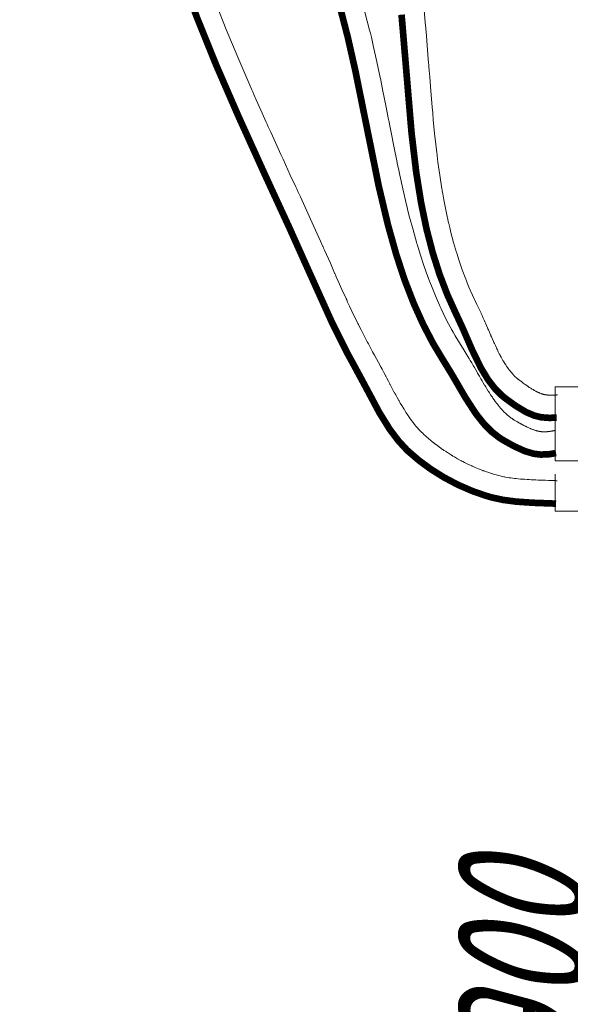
# Model space of a CAD drawing. Header units: millimetres. Extents: x 0 to 594, y 0 to 420.
# Tile 15 of 53: x 100 to 115, y 136 to 163. Entities that reach past the tile are written whole.
import ezdxf

# ---------------------------------------------------------------- set-up
doc = ezdxf.new("R2010")
doc.units = ezdxf.units.MM
for name, pattern in [('K5LT_BASIC', [0]), ('K5LT_DASHED', [6, 4, -2]), ('K5LT_THIN', [0])]:
    doc.linetypes.add(name, pattern=pattern)
doc.styles.add('KDIMTEXTSTYLE', font='GOST_AU.SHX', dxfattribs={"width": 0.96, "oblique": 15, "height": 5})
doc.dimstyles.new('KDIMSTYLE (0.02)', dxfattribs={"dimtxt": 5, "dimasz": 1, "dimexe": 2, "dimexo": 0, "dimgap": 1, "dimtad": 1, "dimlfac": 50, "dimtxsty": 'KDIMTEXTSTYLE', "dimsah": 1, "dimcen": 0, "dimdle": 1, "dimadec": 0, "dimazin": 0, "dimtfac": 0.667, "dimtmove": 0, "dimatfit": 3, "dimfxl": 1, "dimtvp": 1, "dimtfill": 1, "dimtolj": 1, "dimtzin": 0, "dimarcsym": 0})

# ---------------------------------------------------------------- blocks, each defined once
blk = doc.blocks.new('KDIMARROW_03')
at = {"color": 0, "linetype": 'K5LT_BASIC', "lineweight": 40}
blk.add_line((-1.061, -1.061), (1.061, 1.061), dxfattribs=at)
at = {"color": 0, "linetype": 'K5LT_THIN', "lineweight": 18}
for q in [(-1, 0), (2, 0)]:
    blk.add_line((0, 0), q, dxfattribs=at)
blk = doc.blocks.new('U77')
at = {"color": 7, "linetype": 'K5LT_DASHED', "lineweight": 18}
for p, q in [((110.704, 163.305), (110.744, 162.88)), ((110.744, 162.88), (110.746, 162.855)), ((110.746, 162.855), (110.75, 162.806)), ((110.75, 162.806), (110.759, 162.709)), ((110.759, 162.709), (110.775, 162.513)), ((110.775, 162.513), (110.807, 162.124)), ((110.807, 162.124), (110.834, 161.774)), ((110.834, 161.774), (110.837, 161.74)), ((110.837, 161.74), (110.839, 161.717)), ((110.839, 161.717), (110.842, 161.671)), ((110.842, 161.671), (110.85, 161.578)), ((110.85, 161.578), (110.864, 161.392)), ((110.864, 161.392), (110.894, 161.022)), ((110.894, 161.022), (110.93, 160.586)), ((110.93, 160.586), (110.932, 160.562)), ((110.932, 160.562), (110.936, 160.516)), ((110.936, 160.516), (110.945, 160.422)), ((110.945, 160.422), (110.962, 160.237)), ((110.962, 160.237), (110.998, 159.867)), ((110.998, 159.867), (111.046, 159.429)), ((111.046, 159.429), (111.049, 159.407)), ((111.049, 159.407), (111.054, 159.362)), ((111.054, 159.362), (111.065, 159.274)), ((111.065, 159.274), (111.088, 159.096)), ((111.088, 159.096), (111.137, 158.745)), ((111.137, 158.745), (111.195, 158.374)), ((111.195, 158.374), (111.198, 158.354)), ((111.198, 158.354), (111.205, 158.315)), ((111.205, 158.315), (111.218, 158.235)), ((111.218, 158.235), (111.247, 158.077)), ((111.247, 158.077), (111.309, 157.763)), ((111.309, 157.763), (111.377, 157.45)), ((111.377, 157.45), (111.381, 157.433)), ((111.381, 157.433), (111.389, 157.398)), ((111.389, 157.398), (111.406, 157.329)), ((111.406, 157.329), (111.44, 157.192)), ((111.44, 157.192), (111.512, 156.919)), ((111.512, 156.919), (111.591, 156.649)), ((111.591, 156.649), (111.595, 156.634)), ((111.595, 156.634), (111.605, 156.603)), ((111.605, 156.603), (111.624, 156.542)), ((111.624, 156.542), (111.663, 156.421)), ((111.663, 156.421), (111.746, 156.18)), ((111.746, 156.18), (111.841, 155.928)), ((111.841, 155.928), (111.847, 155.913)), ((111.847, 155.913), (111.858, 155.885)), ((111.858, 155.885), (111.881, 155.828)), ((111.881, 155.828), (111.928, 155.716)), ((111.928, 155.716), (112.025, 155.493)), ((112.025, 155.493), (112.143, 155.245)), ((112.143, 155.245), (112.254, 155.012)), ((112.254, 155.012), (112.256, 155.007)), ((112.256, 155.007), (112.26, 154.998)), ((112.26, 154.998), (112.268, 154.98)), ((112.268, 154.98), (112.284, 154.944)), ((112.284, 154.944), (112.316, 154.872)), ((112.316, 154.872), (112.348, 154.801)), ((112.348, 154.801), (112.349, 154.796)), ((112.349, 154.796), (112.353, 154.788)), ((112.353, 154.788), (112.36, 154.772)), ((112.36, 154.772), (112.374, 154.74)), ((112.374, 154.74), (112.402, 154.675)), ((112.402, 154.675), (112.428, 154.613)), ((112.428, 154.613), (112.43, 154.61)), ((112.43, 154.61), (112.433, 154.602)), ((112.433, 154.602), (112.44, 154.586)), ((112.44, 154.586), (112.453, 154.556)), ((112.453, 154.556), (112.479, 154.494)), ((112.479, 154.494), (112.51, 154.423)), ((112.51, 154.423), (112.512, 154.419)), ((112.512, 154.419), (112.515, 154.411)), ((112.515, 154.411), (112.522, 154.396)), ((112.522, 154.396), (112.535, 154.366)), ((112.535, 154.366), (112.561, 154.306)), ((112.561, 154.306), (112.591, 154.241)), ((112.591, 154.241), (112.592, 154.237)), ((112.592, 154.237), (112.595, 154.23)), ((112.595, 154.23), (112.602, 154.215)), ((112.602, 154.215), (112.615, 154.187)), ((112.615, 154.187), (112.641, 154.13)), ((112.641, 154.13), (112.67, 154.068)), ((112.67, 154.068), (112.672, 154.065)), ((112.672, 154.065), (112.675, 154.058)), ((112.675, 154.058), (112.682, 154.045)), ((112.682, 154.045), (112.695, 154.018)), ((112.695, 154.018), (112.721, 153.966)), ((112.721, 153.966), (112.749, 153.91)), ((112.749, 153.91), (112.751, 153.907)), ((112.751, 153.907), (112.754, 153.901)), ((112.754, 153.901), (112.76, 153.889)), ((112.76, 153.889), (112.773, 153.865)), ((112.773, 153.865), (112.798, 153.818)), ((112.798, 153.818), (112.825, 153.769)), ((112.825, 153.769), (112.827, 153.766)), ((112.827, 153.766), (112.83, 153.761)), ((112.83, 153.761), (112.836, 153.75)), ((112.836, 153.75), (112.848, 153.729)), ((112.848, 153.729), (112.873, 153.688)), ((112.873, 153.688), (112.899, 153.646)), ((112.899, 153.646), (112.9, 153.644)), ((112.9, 153.644), (112.903, 153.639)), ((112.903, 153.639), (112.909, 153.63)), ((112.909, 153.63), (112.921, 153.611)), ((112.921, 153.611), (112.945, 153.575)), ((112.945, 153.575), (112.97, 153.538)), ((112.97, 153.538), (112.972, 153.536)), ((112.972, 153.536), (112.975, 153.532)), ((112.975, 153.532), (112.98, 153.524)), ((112.98, 153.524), (112.992, 153.508)), ((112.992, 153.508), (113.015, 153.477)), ((113.015, 153.477), (113.04, 153.445)), ((113.04, 153.445), (113.042, 153.443)), ((113.042, 153.443), (113.044, 153.44)), ((113.044, 153.44), (113.05, 153.433)), ((113.05, 153.433), (113.061, 153.419)), ((113.061, 153.419), (113.084, 153.392)), ((113.084, 153.392), (113.109, 153.364)), ((113.109, 153.364), (113.11, 153.362)), ((113.11, 153.362), (113.113, 153.359)), ((113.113, 153.359), (113.119, 153.353)), ((113.119, 153.353), (113.13, 153.34)), ((113.13, 153.34), (113.153, 153.316)), ((113.153, 153.316), (113.18, 153.29)), ((113.18, 153.29), (113.182, 153.288)), ((113.182, 153.288), (113.184, 153.286)), ((113.184, 153.286), (113.19, 153.281)), ((113.19, 153.281), (113.201, 153.27)), ((113.201, 153.27), (113.222, 153.251)), ((113.222, 153.251), (113.242, 153.234)), ((113.242, 153.234), (113.243, 153.233)), ((113.243, 153.233), (113.245, 153.231)), ((113.245, 153.231), (113.25, 153.227)), ((113.25, 153.227), (113.259, 153.22)), ((113.259, 153.22), (113.278, 153.205)), ((113.278, 153.205), (113.293, 153.193)), ((113.293, 153.193), (113.354, 153.148)), ((113.354, 153.148), (113.372, 153.135)), ((113.372, 153.135), (113.374, 153.133)), ((113.374, 153.133), (113.377, 153.131)), ((113.377, 153.131), (113.383, 153.127)), ((113.383, 153.127), (113.395, 153.118)), ((113.395, 153.118), (113.418, 153.101)), ((113.418, 153.101), (113.44, 153.086)), ((113.44, 153.086), (113.441, 153.085)), ((113.441, 153.085), (113.443, 153.083)), ((113.443, 153.083), (113.449, 153.079)), ((113.449, 153.079), (113.459, 153.072)), ((113.459, 153.072), (113.48, 153.057)), ((113.48, 153.057), (113.5, 153.043)), ((113.5, 153.043), (113.501, 153.042)), ((113.501, 153.042), (113.504, 153.041)), ((113.504, 153.041), (113.509, 153.037)), ((113.509, 153.037), (113.519, 153.03)), ((113.519, 153.03), (113.539, 153.017)), ((113.539, 153.017), (113.561, 153.002)), ((113.561, 153.002), (113.563, 153.001)), ((113.563, 153.001), (113.565, 152.999)), ((113.565, 152.999), (113.57, 152.996)), ((113.57, 152.996), (113.58, 152.99)), ((113.58, 152.99), (113.601, 152.977)), ((113.601, 152.977), (113.623, 152.962)), ((113.623, 152.962), (113.625, 152.962)), ((113.625, 152.962), (113.627, 152.96)), ((113.627, 152.96), (113.632, 152.957)), ((113.632, 152.957), (113.642, 152.951)), ((113.642, 152.951), (113.661, 152.94)), ((113.661, 152.94), (113.682, 152.928)), ((113.682, 152.928), (113.683, 152.927)), ((113.683, 152.927), (113.685, 152.926)), ((113.685, 152.926), (113.69, 152.923)), ((113.69, 152.923), (113.699, 152.918)), ((113.699, 152.918), (113.717, 152.908)), ((113.717, 152.908), (113.736, 152.898)), ((113.736, 152.898), (113.737, 152.897)), ((113.737, 152.897), (113.739, 152.896)), ((113.739, 152.896), (113.743, 152.894)), ((113.743, 152.894), (113.751, 152.89)), ((113.751, 152.89), (113.768, 152.881)), ((113.768, 152.881), (113.785, 152.873)), ((113.785, 152.873), (113.786, 152.872)), ((113.786, 152.872), (113.788, 152.872)), ((113.788, 152.872), (113.792, 152.87)), ((113.792, 152.87), (113.799, 152.866)), ((113.799, 152.866), (113.814, 152.859)), ((113.814, 152.859), (113.829, 152.853)), ((113.829, 152.853), (113.83, 152.853)), ((113.83, 152.853), (113.832, 152.852)), ((113.832, 152.852), (113.835, 152.85)), ((113.835, 152.85), (113.842, 152.848)), ((113.842, 152.848), (113.855, 152.842)), ((113.855, 152.842), (113.869, 152.837)), ((113.869, 152.837), (113.869, 152.837)), ((113.869, 152.837), (113.871, 152.836)), ((113.871, 152.836), (113.874, 152.835)), ((113.874, 152.835), (113.88, 152.833)), ((113.88, 152.833), (113.892, 152.829)), ((113.892, 152.829), (113.902, 152.825)), ((113.902, 152.825), (113.903, 152.825)), ((113.903, 152.825), (113.905, 152.824)), ((113.905, 152.824), (113.907, 152.823)), ((113.907, 152.823), (113.913, 152.822)), ((113.913, 152.822), (113.923, 152.818)), ((113.923, 152.818), (113.936, 152.815)), ((113.936, 152.815), (113.937, 152.815)), ((113.937, 152.815), (113.938, 152.814)), ((113.938, 152.814), (113.94, 152.814)), ((113.94, 152.814), (113.945, 152.813)), ((113.945, 152.813), (113.955, 152.81)), ((113.955, 152.81), (113.963, 152.808)), ((113.963, 152.808), (113.964, 152.808)), ((113.964, 152.808), (113.965, 152.808)), ((113.965, 152.808), (113.967, 152.807)), ((113.967, 152.807), (113.971, 152.807)), ((113.971, 152.807), (113.979, 152.805)), ((113.979, 152.805), (113.987, 152.804)), ((113.987, 152.804), (114.035, 152.797)), ((114.035, 152.797), (114.036, 152.797)), ((114.036, 152.797), (114.038, 152.797)), ((114.038, 152.797), (114.042, 152.796)), ((114.042, 152.796), (114.049, 152.795)), ((114.049, 152.795), (114.064, 152.794)), ((114.064, 152.794), (114.078, 152.793)), ((114.078, 152.793), (114.079, 152.793)), ((114.079, 152.793), (114.08, 152.793)), ((114.08, 152.793), (114.084, 152.792)), ((114.084, 152.792), (114.09, 152.792)), ((114.09, 152.792), (114.104, 152.791)), ((114.104, 152.791), (114.116, 152.79)), ((114.116, 152.79), (114.117, 152.79)), ((114.117, 152.79), (114.119, 152.79)), ((114.119, 152.79), (114.122, 152.79)), ((114.122, 152.79), (114.129, 152.79)), ((114.129, 152.79), (114.142, 152.79)), ((114.142, 152.79), (114.157, 152.789)), ((114.157, 152.789), (114.158, 152.789)), ((114.158, 152.789), (114.16, 152.789)), ((114.16, 152.789), (114.163, 152.789)), ((114.163, 152.789), (114.17, 152.789)), ((114.17, 152.789), (114.184, 152.79)), ((114.184, 152.79), (114.201, 152.79)), ((114.201, 152.79), (114.202, 152.79)), ((114.202, 152.79), (114.203, 152.79)), ((114.203, 152.79), (114.207, 152.79)), ((114.207, 152.79), (114.214, 152.79)), ((114.214, 152.79), (114.229, 152.791)), ((114.229, 152.791), (114.244, 152.792)), ((114.244, 152.792), (114.245, 152.792)), ((114.245, 152.792), (114.247, 152.792)), ((114.247, 152.792), (114.251, 152.792)), ((114.251, 152.792), (114.258, 152.793)), ((114.258, 152.793), (114.272, 152.794)), ((114.272, 152.794), (114.285, 152.795)), ((114.285, 152.795), (114.285, 152.795)), ((114.285, 152.795), (114.287, 152.795)), ((114.287, 152.795), (114.29, 152.795)), ((114.29, 152.795), (114.297, 152.796)), ((114.297, 152.796), (114.309, 152.797)), ((114.309, 152.797), (114.32, 152.799))]:
    blk.add_line(p, q, dxfattribs=at)
blk = doc.blocks.new('U78')
at = {"color": 7, "linetype": 'K5LT_DASHED', "lineweight": 18}
for p, q in [((109.039, 163.433), (109.239, 162.664)), ((109.239, 162.664), (109.246, 162.637)), ((109.246, 162.637), (109.259, 162.582)), ((109.259, 162.582), (109.285, 162.472)), ((109.285, 162.472), (109.337, 162.251)), ((109.337, 162.251), (109.434, 161.81)), ((109.434, 161.81), (109.524, 161.384)), ((109.524, 161.384), (109.529, 161.36)), ((109.529, 161.36), (109.539, 161.311)), ((109.539, 161.311), (109.559, 161.213)), ((109.559, 161.213), (109.599, 161.017)), ((109.599, 161.017), (109.676, 160.627)), ((109.676, 160.627), (109.742, 160.294)), ((109.742, 160.294), (109.752, 160.243)), ((109.752, 160.243), (109.756, 160.219)), ((109.756, 160.219), (109.765, 160.173)), ((109.765, 160.173), (109.784, 160.08)), ((109.784, 160.08), (109.82, 159.894)), ((109.82, 159.894), (109.894, 159.524)), ((109.894, 159.524), (109.983, 159.087)), ((109.983, 159.087), (109.988, 159.064)), ((109.988, 159.064), (109.997, 159.018)), ((109.997, 159.018), (110.017, 158.925)), ((110.017, 158.925), (110.056, 158.739)), ((110.056, 158.739), (110.137, 158.371)), ((110.137, 158.371), (110.239, 157.936)), ((110.239, 157.936), (110.244, 157.914)), ((110.244, 157.914), (110.255, 157.87)), ((110.255, 157.87), (110.276, 157.782)), ((110.276, 157.782), (110.321, 157.607)), ((110.321, 157.607), (110.413, 157.26)), ((110.413, 157.26), (110.516, 156.897)), ((110.516, 156.897), (110.522, 156.878)), ((110.522, 156.878), (110.534, 156.839)), ((110.534, 156.839), (110.557, 156.761)), ((110.557, 156.761), (110.605, 156.606)), ((110.605, 156.606), (110.706, 156.3)), ((110.706, 156.3), (110.814, 155.996)), ((110.814, 155.996), (110.82, 155.979)), ((110.82, 155.979), (110.833, 155.946)), ((110.833, 155.946), (110.858, 155.878)), ((110.858, 155.878), (110.909, 155.745)), ((110.909, 155.745), (111.017, 155.481)), ((111.017, 155.481), (111.13, 155.223)), ((111.13, 155.223), (111.136, 155.208)), ((111.136, 155.208), (111.149, 155.18)), ((111.149, 155.18), (111.175, 155.123)), ((111.175, 155.123), (111.229, 155.01)), ((111.229, 155.01), (111.34, 154.787)), ((111.34, 154.787), (111.451, 154.576)), ((111.451, 154.576), (111.458, 154.564)), ((111.458, 154.564), (111.472, 154.54)), ((111.472, 154.54), (111.499, 154.491)), ((111.499, 154.491), (111.554, 154.394)), ((111.554, 154.394), (111.667, 154.203)), ((111.667, 154.203), (111.787, 154.014)), ((111.787, 154.014), (111.924, 153.793)), ((111.924, 153.793), (111.927, 153.789)), ((111.927, 153.789), (111.932, 153.781)), ((111.932, 153.781), (111.942, 153.764)), ((111.942, 153.764), (111.963, 153.73)), ((111.963, 153.73), (112.003, 153.661)), ((112.003, 153.661), (112.043, 153.593)), ((112.043, 153.593), (112.045, 153.589)), ((112.045, 153.589), (112.049, 153.582)), ((112.049, 153.582), (112.058, 153.566)), ((112.058, 153.566), (112.076, 153.535)), ((112.076, 153.535), (112.111, 153.474)), ((112.111, 153.474), (112.145, 153.416)), ((112.145, 153.416), (112.147, 153.412)), ((112.147, 153.412), (112.151, 153.405)), ((112.151, 153.405), (112.16, 153.39)), ((112.16, 153.39), (112.177, 153.361)), ((112.177, 153.361), (112.21, 153.303)), ((112.21, 153.303), (112.249, 153.235)), ((112.249, 153.235), (112.251, 153.231)), ((112.251, 153.231), (112.256, 153.224)), ((112.256, 153.224), (112.264, 153.209)), ((112.264, 153.209), (112.281, 153.181)), ((112.281, 153.181), (112.314, 153.124)), ((112.314, 153.124), (112.351, 153.062)), ((112.351, 153.062), (112.353, 153.059)), ((112.353, 153.059), (112.357, 153.052)), ((112.357, 153.052), (112.365, 153.039)), ((112.365, 153.039), (112.381, 153.012)), ((112.381, 153.012), (112.414, 152.958)), ((112.414, 152.958), (112.451, 152.9)), ((112.451, 152.9), (112.452, 152.897)), ((112.452, 152.897), (112.456, 152.89)), ((112.456, 152.89), (112.464, 152.878)), ((112.464, 152.878), (112.48, 152.853)), ((112.48, 152.853), (112.512, 152.804)), ((112.512, 152.804), (112.547, 152.751)), ((112.547, 152.751), (112.549, 152.749)), ((112.549, 152.749), (112.553, 152.743)), ((112.553, 152.743), (112.561, 152.732)), ((112.561, 152.732), (112.576, 152.709)), ((112.576, 152.709), (112.607, 152.665)), ((112.607, 152.665), (112.64, 152.62)), ((112.64, 152.62), (112.642, 152.618)), ((112.642, 152.618), (112.645, 152.613)), ((112.645, 152.613), (112.653, 152.603)), ((112.653, 152.603), (112.667, 152.583)), ((112.667, 152.583), (112.696, 152.545)), ((112.696, 152.545), (112.727, 152.507)), ((112.727, 152.507), (112.729, 152.505)), ((112.729, 152.505), (112.732, 152.5)), ((112.732, 152.5), (112.739, 152.492)), ((112.739, 152.492), (112.753, 152.475)), ((112.753, 152.475), (112.781, 152.442)), ((112.781, 152.442), (112.811, 152.409)), ((112.811, 152.409), (112.813, 152.407)), ((112.813, 152.407), (112.816, 152.403)), ((112.816, 152.403), (112.823, 152.396)), ((112.823, 152.396), (112.836, 152.381)), ((112.836, 152.381), (112.863, 152.353)), ((112.863, 152.353), (112.891, 152.324)), ((112.891, 152.324), (112.893, 152.323)), ((112.893, 152.323), (112.896, 152.32)), ((112.896, 152.32), (112.902, 152.313)), ((112.902, 152.313), (112.915, 152.301)), ((112.915, 152.301), (112.941, 152.277)), ((112.941, 152.277), (112.969, 152.252)), ((112.969, 152.252), (112.97, 152.251)), ((112.97, 152.251), (112.973, 152.248)), ((112.973, 152.248), (112.98, 152.243)), ((112.98, 152.243), (112.993, 152.232)), ((112.993, 152.232), (113.018, 152.211)), ((113.018, 152.211), (113.048, 152.188)), ((113.048, 152.188), (113.049, 152.187)), ((113.049, 152.187), (113.052, 152.185)), ((113.052, 152.185), (113.058, 152.18)), ((113.058, 152.18), (113.07, 152.172)), ((113.07, 152.172), (113.093, 152.155)), ((113.093, 152.155), (113.113, 152.142)), ((113.113, 152.142), (113.115, 152.141)), ((113.115, 152.141), (113.117, 152.139)), ((113.117, 152.139), (113.122, 152.136)), ((113.122, 152.136), (113.132, 152.13)), ((113.132, 152.13), (113.151, 152.118)), ((113.151, 152.118), (113.166, 152.109)), ((113.166, 152.109), (113.226, 152.075)), ((113.226, 152.075), (113.252, 152.059)), ((113.252, 152.059), (113.254, 152.059)), ((113.254, 152.059), (113.257, 152.057)), ((113.257, 152.057), (113.264, 152.053)), ((113.264, 152.053), (113.277, 152.046)), ((113.277, 152.046), (113.303, 152.031)), ((113.303, 152.031), (113.326, 152.018)), ((113.326, 152.018), (113.327, 152.018)), ((113.327, 152.018), (113.33, 152.016)), ((113.33, 152.016), (113.336, 152.013)), ((113.336, 152.013), (113.347, 152.007)), ((113.347, 152.007), (113.37, 151.994)), ((113.37, 151.994), (113.392, 151.983)), ((113.392, 151.983), (113.393, 151.982)), ((113.393, 151.982), (113.396, 151.981)), ((113.396, 151.981), (113.401, 151.978)), ((113.401, 151.978), (113.412, 151.972)), ((113.412, 151.972), (113.434, 151.961)), ((113.434, 151.961), (113.458, 151.949)), ((113.458, 151.949), (113.46, 151.948)), ((113.46, 151.948), (113.462, 151.947)), ((113.462, 151.947), (113.468, 151.944)), ((113.468, 151.944), (113.479, 151.939)), ((113.479, 151.939), (113.5, 151.929)), ((113.5, 151.929), (113.525, 151.917)), ((113.525, 151.917), (113.526, 151.916)), ((113.526, 151.916), (113.529, 151.915)), ((113.529, 151.915), (113.534, 151.913)), ((113.534, 151.913), (113.545, 151.908)), ((113.545, 151.908), (113.566, 151.899)), ((113.566, 151.899), (113.588, 151.889)), ((113.588, 151.889), (113.589, 151.889)), ((113.589, 151.889), (113.591, 151.888)), ((113.591, 151.888), (113.596, 151.886)), ((113.596, 151.886), (113.606, 151.882)), ((113.606, 151.882), (113.625, 151.874)), ((113.625, 151.874), (113.645, 151.866)), ((113.645, 151.866), (113.646, 151.866)), ((113.646, 151.866), (113.649, 151.865)), ((113.649, 151.865), (113.653, 151.863)), ((113.653, 151.863), (113.662, 151.86)), ((113.662, 151.86), (113.679, 151.853)), ((113.679, 151.853), (113.697, 151.847)), ((113.697, 151.847), (113.698, 151.847)), ((113.698, 151.847), (113.7, 151.846)), ((113.7, 151.846), (113.704, 151.845)), ((113.704, 151.845), (113.712, 151.842)), ((113.712, 151.842), (113.727, 151.838)), ((113.727, 151.838), (113.743, 151.833)), ((113.743, 151.833), (113.744, 151.833)), ((113.744, 151.833), (113.745, 151.832)), ((113.745, 151.832), (113.749, 151.831)), ((113.749, 151.831), (113.756, 151.829)), ((113.756, 151.829), (113.77, 151.825)), ((113.77, 151.825), (113.784, 151.822)), ((113.784, 151.822), (113.785, 151.821)), ((113.785, 151.821), (113.786, 151.821)), ((113.786, 151.821), (113.79, 151.82)), ((113.79, 151.82), (113.796, 151.819)), ((113.796, 151.819), (113.808, 151.816)), ((113.808, 151.816), (113.82, 151.814)), ((113.82, 151.814), (113.821, 151.813)), ((113.821, 151.813), (113.822, 151.813)), ((113.822, 151.813), (113.825, 151.813)), ((113.825, 151.813), (113.83, 151.812)), ((113.83, 151.812), (113.841, 151.81)), ((113.841, 151.81), (113.851, 151.808)), ((113.851, 151.808), (113.852, 151.808)), ((113.852, 151.808), (113.853, 151.808)), ((113.853, 151.808), (113.856, 151.807)), ((113.856, 151.807), (113.86, 151.807)), ((113.86, 151.807), (113.87, 151.805)), ((113.87, 151.805), (113.879, 151.804)), ((113.879, 151.804), (113.88, 151.804)), ((113.88, 151.804), (113.881, 151.804)), ((113.881, 151.804), (113.883, 151.804)), ((113.883, 151.804), (113.887, 151.803)), ((113.887, 151.803), (113.896, 151.803)), ((113.896, 151.803), (113.905, 151.802)), ((113.905, 151.802), (113.956, 151.8)), ((113.956, 151.8), (113.957, 151.8)), ((113.957, 151.8), (113.959, 151.8)), ((113.959, 151.8), (113.963, 151.8)), ((113.963, 151.8), (113.97, 151.8)), ((113.97, 151.8), (113.986, 151.801)), ((113.986, 151.801), (114, 151.801)), ((114, 151.801), (114.001, 151.801)), ((114.001, 151.801), (114.003, 151.801)), ((114.003, 151.801), (114.006, 151.801)), ((114.006, 151.801), (114.013, 151.802)), ((114.013, 151.802), (114.027, 151.802)), ((114.027, 151.802), (114.04, 151.803)), ((114.04, 151.803), (114.041, 151.803)), ((114.041, 151.803), (114.043, 151.803)), ((114.043, 151.803), (114.046, 151.803)), ((114.046, 151.803), (114.053, 151.804)), ((114.053, 151.804), (114.067, 151.805)), ((114.067, 151.805), (114.082, 151.807)), ((114.082, 151.807), (114.083, 151.807)), ((114.083, 151.807), (114.085, 151.807)), ((114.085, 151.807), (114.088, 151.807)), ((114.088, 151.807), (114.096, 151.808)), ((114.096, 151.808), (114.11, 151.81)), ((114.11, 151.81), (114.127, 151.812)), ((114.127, 151.812), (114.128, 151.812)), ((114.128, 151.812), (114.129, 151.813)), ((114.129, 151.813), (114.133, 151.813)), ((114.133, 151.813), (114.141, 151.814)), ((114.141, 151.814), (114.156, 151.816)), ((114.156, 151.816), (114.172, 151.819)), ((114.172, 151.819), (114.174, 151.82)), ((114.172, 151.819), (114.172, 151.819)), ((114.174, 151.82), (114.178, 151.82)), ((114.178, 151.82), (114.186, 151.822)), ((114.186, 151.822), (114.201, 151.825)), ((114.201, 151.825), (114.218, 151.828)), ((114.218, 151.828), (114.219, 151.828)), ((114.219, 151.828), (114.221, 151.829)), ((114.221, 151.829), (114.225, 151.83)), ((114.225, 151.83), (114.233, 151.831)), ((114.233, 151.831), (114.249, 151.835)), ((114.249, 151.835), (114.267, 151.839))]:
    blk.add_line(p, q, dxfattribs=at)
blk = doc.blocks.new('U79')
at = {"color": 7, "linetype": 'K5LT_DASHED', "lineweight": 18}
for p, q in [((99.767, 176.331), (99.997, 176.119)), ((99.997, 176.119), (100.002, 176.115)), ((100.002, 176.115), (100.011, 176.106)), ((100.011, 176.106), (100.029, 176.089)), ((100.029, 176.089), (100.064, 176.054)), ((100.064, 176.054), (100.134, 175.984)), ((100.134, 175.984), (100.213, 175.902)), ((100.213, 175.902), (100.217, 175.897)), ((100.217, 175.897), (100.226, 175.888)), ((100.226, 175.888), (100.243, 175.87)), ((100.243, 175.87), (100.276, 175.834)), ((100.276, 175.834), (100.342, 175.762)), ((100.342, 175.762), (100.416, 175.677)), ((100.416, 175.677), (100.42, 175.672)), ((100.42, 175.672), (100.428, 175.663)), ((100.428, 175.663), (100.444, 175.644)), ((100.444, 175.644), (100.476, 175.607)), ((100.476, 175.607), (100.538, 175.532)), ((100.538, 175.532), (100.607, 175.444)), ((100.607, 175.444), (100.611, 175.439)), ((100.611, 175.439), (100.619, 175.429)), ((100.619, 175.429), (100.634, 175.41)), ((100.634, 175.41), (100.663, 175.371)), ((100.663, 175.371), (100.721, 175.293)), ((100.721, 175.293), (100.785, 175.205)), ((100.785, 175.205), (100.948, 174.953)), ((100.948, 174.953), (100.951, 174.948)), ((100.951, 174.948), (100.956, 174.938)), ((100.956, 174.938), (100.968, 174.918)), ((100.968, 174.918), (100.99, 174.879)), ((100.99, 174.879), (101.034, 174.799)), ((101.034, 174.799), (101.078, 174.714)), ((101.078, 174.714), (101.08, 174.709)), ((101.08, 174.709), (101.085, 174.7)), ((101.085, 174.7), (101.094, 174.681)), ((101.094, 174.681), (101.112, 174.643)), ((101.112, 174.643), (101.148, 174.568)), ((101.148, 174.568), (101.184, 174.488)), ((101.184, 174.488), (101.186, 174.483)), ((101.186, 174.483), (101.19, 174.474)), ((101.19, 174.474), (101.199, 174.455)), ((101.199, 174.455), (101.215, 174.416)), ((101.215, 174.416), (101.247, 174.34)), ((101.247, 174.34), (101.286, 174.241)), ((101.286, 174.241), (101.288, 174.236)), ((101.288, 174.236), (101.292, 174.226)), ((101.292, 174.226), (101.3, 174.205)), ((101.3, 174.205), (101.315, 174.165)), ((101.315, 174.165), (101.345, 174.084)), ((101.345, 174.084), (101.379, 173.987)), ((101.379, 173.987), (101.381, 173.982)), ((101.381, 173.982), (101.384, 173.971)), ((101.384, 173.971), (101.391, 173.95)), ((101.391, 173.95), (101.405, 173.909)), ((101.405, 173.909), (101.433, 173.826)), ((101.433, 173.826), (101.465, 173.728)), ((101.465, 173.728), (101.466, 173.723)), ((101.466, 173.723), (101.47, 173.712)), ((101.47, 173.712), (101.476, 173.691)), ((101.476, 173.691), (101.489, 173.65)), ((101.489, 173.65), (101.515, 173.566)), ((101.515, 173.566), (101.545, 173.471)), ((101.545, 173.471), (101.546, 173.465)), ((101.546, 173.465), (101.549, 173.455)), ((101.549, 173.455), (101.556, 173.434)), ((101.556, 173.434), (101.568, 173.393)), ((101.568, 173.393), (101.593, 173.311)), ((101.593, 173.311), (101.621, 173.219)), ((101.621, 173.219), (101.622, 173.214)), ((101.622, 173.214), (101.625, 173.204)), ((101.625, 173.204), (101.631, 173.184)), ((101.631, 173.184), (101.644, 173.144)), ((101.644, 173.144), (101.668, 173.065)), ((101.668, 173.065), (101.695, 172.979)), ((101.695, 172.979), (101.696, 172.975)), ((101.696, 172.975), (101.699, 172.965)), ((101.699, 172.965), (101.705, 172.946)), ((101.705, 172.946), (101.717, 172.908)), ((101.717, 172.908), (101.742, 172.832)), ((101.742, 172.832), (101.771, 172.745)), ((101.771, 172.745), (101.772, 172.741)), ((101.772, 172.741), (101.775, 172.733)), ((101.775, 172.733), (101.78, 172.718)), ((101.78, 172.718), (101.791, 172.686)), ((101.791, 172.686), (101.813, 172.624)), ((101.813, 172.624), (101.826, 172.587)), ((101.826, 172.587), (101.827, 172.584)), ((101.827, 172.584), (101.829, 172.579)), ((101.829, 172.579), (101.833, 172.569)), ((101.833, 172.569), (101.841, 172.548)), ((101.841, 172.548), (101.856, 172.508)), ((101.856, 172.508), (101.862, 172.493)), ((101.862, 172.493), (102.343, 171.2)), ((102.343, 171.2), (102.648, 170.342)), ((102.648, 170.342), (102.663, 170.299)), ((102.663, 170.299), (102.693, 170.214)), ((102.693, 170.214), (102.753, 170.042)), ((102.753, 170.042), (102.872, 169.698)), ((102.872, 169.698), (103.108, 169.01)), ((103.108, 169.01), (103.315, 168.399)), ((103.315, 168.399), (103.38, 168.208)), ((103.38, 168.208), (103.395, 168.164)), ((103.395, 168.164), (103.424, 168.078)), ((103.424, 168.078), (103.483, 167.905)), ((103.483, 167.905), (103.594, 167.577)), ((103.594, 167.577), (103.725, 167.188)), ((103.725, 167.188), (103.904, 166.665)), ((103.904, 166.665), (104.105, 166.082)), ((104.105, 166.082), (104.119, 166.039)), ((104.119, 166.039), (104.149, 165.954)), ((104.149, 165.954), (104.208, 165.784)), ((104.208, 165.784), (104.327, 165.444)), ((104.327, 165.444), (104.569, 164.765)), ((104.569, 164.765), (104.858, 163.98)), ((104.858, 163.98), (104.874, 163.938)), ((104.874, 163.938), (104.905, 163.854)), ((104.905, 163.854), (104.968, 163.687)), ((104.968, 163.687), (105.096, 163.353)), ((105.096, 163.353), (105.358, 162.688)), ((105.358, 162.688), (105.668, 161.937)), ((105.668, 161.937), (106.05, 161.05)), ((106.05, 161.05), (106.058, 161.032)), ((106.058, 161.032), (106.074, 160.996)), ((106.074, 160.996), (106.105, 160.925)), ((106.105, 160.925), (106.168, 160.783)), ((106.168, 160.783), (106.294, 160.499)), ((106.294, 160.499), (106.44, 160.173)), ((106.44, 160.173), (106.448, 160.156)), ((106.448, 160.156), (106.464, 160.12)), ((106.464, 160.12), (106.496, 160.049)), ((106.496, 160.049), (106.56, 159.907)), ((106.56, 159.907), (106.689, 159.622)), ((106.689, 159.622), (106.837, 159.298)), ((106.837, 159.298), (106.845, 159.28)), ((106.845, 159.28), (106.862, 159.245)), ((106.862, 159.245), (106.894, 159.173)), ((106.894, 159.173), (106.96, 159.031)), ((106.96, 159.031), (107.091, 158.745)), ((107.091, 158.745), (107.24, 158.423)), ((107.24, 158.423), (107.248, 158.405)), ((107.248, 158.405), (107.265, 158.369)), ((107.265, 158.369), (107.298, 158.297)), ((107.298, 158.297), (107.365, 158.153)), ((107.365, 158.153), (107.485, 157.892)), ((107.485, 157.892), (107.605, 157.632)), ((107.605, 157.632), (107.64, 157.556)), ((107.64, 157.556), (107.912, 156.954)), ((107.912, 156.954), (107.973, 156.816)), ((107.973, 156.816), (107.98, 156.801)), ((107.98, 156.801), (107.993, 156.772)), ((107.993, 156.772), (108.019, 156.713)), ((108.019, 156.713), (108.071, 156.595)), ((108.071, 156.595), (108.175, 156.359)), ((108.175, 156.359), (108.292, 156.093)), ((108.292, 156.093), (108.299, 156.078)), ((108.299, 156.078), (108.311, 156.05)), ((108.311, 156.05), (108.337, 155.993)), ((108.337, 155.993), (108.387, 155.879)), ((108.387, 155.879), (108.489, 155.651)), ((108.489, 155.651), (108.6, 155.407)), ((108.6, 155.407), (108.606, 155.393)), ((108.606, 155.393), (108.619, 155.366)), ((108.619, 155.366), (108.644, 155.311)), ((108.644, 155.311), (108.695, 155.202)), ((108.695, 155.202), (108.797, 154.985)), ((108.797, 154.985), (108.917, 154.738)), ((108.917, 154.738), (108.923, 154.726)), ((108.923, 154.726), (108.934, 154.702)), ((108.934, 154.702), (108.958, 154.655)), ((108.958, 154.655), (109.005, 154.561)), ((109.005, 154.561), (109.1, 154.375)), ((109.1, 154.375), (109.173, 154.237)), ((109.173, 154.237), (109.177, 154.228)), ((109.177, 154.228), (109.187, 154.21)), ((109.187, 154.21), (109.205, 154.175)), ((109.205, 154.175), (109.243, 154.106)), ((109.243, 154.106), (109.319, 153.967)), ((109.319, 153.967), (109.371, 153.874)), ((109.371, 153.874), (109.534, 153.576)), ((109.534, 153.576), (109.537, 153.57)), ((109.537, 153.57), (109.543, 153.559)), ((109.543, 153.559), (109.555, 153.537)), ((109.555, 153.537), (109.579, 153.492)), ((109.579, 153.492), (109.626, 153.402)), ((109.626, 153.402), (109.669, 153.32)), ((109.669, 153.32), (109.671, 153.315)), ((109.671, 153.315), (109.676, 153.305)), ((109.676, 153.305), (109.687, 153.285)), ((109.687, 153.285), (109.707, 153.246)), ((109.707, 153.246), (109.748, 153.168)), ((109.748, 153.168), (109.787, 153.093)), ((109.787, 153.093), (109.789, 153.089)), ((109.789, 153.089), (109.794, 153.08)), ((109.794, 153.08), (109.804, 153.061)), ((109.804, 153.061), (109.823, 153.024)), ((109.823, 153.024), (109.862, 152.951)), ((109.862, 152.951), (109.907, 152.867)), ((109.907, 152.867), (109.909, 152.862)), ((109.909, 152.862), (109.914, 152.853)), ((109.914, 152.853), (109.924, 152.834)), ((109.924, 152.834), (109.944, 152.798)), ((109.944, 152.798), (109.984, 152.726)), ((109.984, 152.726), (110.031, 152.642)), ((110.031, 152.642), (110.034, 152.638)), ((110.034, 152.638), (110.039, 152.629)), ((110.039, 152.629), (110.049, 152.612)), ((110.049, 152.612), (110.068, 152.577)), ((110.068, 152.577), (110.109, 152.509)), ((110.109, 152.509), (110.153, 152.436)), ((110.153, 152.436), (110.155, 152.432)), ((110.155, 152.432), (110.16, 152.424)), ((110.16, 152.424), (110.17, 152.408)), ((110.17, 152.408), (110.19, 152.377)), ((110.19, 152.377), (110.229, 152.315)), ((110.229, 152.315), (110.273, 152.249)), ((110.273, 152.249), (110.275, 152.246)), ((110.275, 152.246), (110.28, 152.239)), ((110.28, 152.239), (110.289, 152.225)), ((110.289, 152.225), (110.308, 152.198)), ((110.308, 152.198), (110.346, 152.144)), ((110.346, 152.144), (110.384, 152.093)), ((110.384, 152.093), (110.386, 152.09)), ((110.386, 152.09), (110.391, 152.083)), ((110.391, 152.083), (110.4, 152.071)), ((110.4, 152.071), (110.418, 152.047)), ((110.418, 152.047), (110.456, 151.999)), ((110.456, 151.999), (110.501, 151.944)), ((110.501, 151.944), (110.504, 151.941)), ((110.504, 151.941), (110.508, 151.936)), ((110.508, 151.936), (110.517, 151.925)), ((110.517, 151.925), (110.536, 151.904)), ((110.536, 151.904), (110.572, 151.863)), ((110.572, 151.863), (110.608, 151.825)), ((110.608, 151.825), (110.61, 151.823)), ((110.61, 151.823), (110.614, 151.818)), ((110.614, 151.818), (110.623, 151.809)), ((110.623, 151.809), (110.64, 151.792)), ((110.64, 151.792), (110.674, 151.758)), ((110.674, 151.758), (110.709, 151.725)), ((110.709, 151.725), (110.96, 151.509)), ((110.96, 151.509), (110.967, 151.504)), ((110.967, 151.504), (110.972, 151.5)), ((110.972, 151.5), (110.982, 151.492)), ((110.982, 151.492), (111.003, 151.476)), ((111.003, 151.476), (111.045, 151.444)), ((111.045, 151.444), (111.13, 151.381)), ((111.13, 151.381), (111.214, 151.322)), ((111.214, 151.322), (111.218, 151.319)), ((111.218, 151.319), (111.228, 151.312)), ((111.228, 151.312), (111.248, 151.298)), ((111.248, 151.298), (111.289, 151.271)), ((111.289, 151.271), (111.37, 151.218)), ((111.37, 151.218), (111.456, 151.165)), ((111.456, 151.165), (111.461, 151.162)), ((111.461, 151.162), (111.471, 151.156)), ((111.471, 151.156), (111.492, 151.143)), ((111.492, 151.143), (111.533, 151.119)), ((111.533, 151.119), (111.616, 151.071)), ((111.616, 151.071), (111.72, 151.015)), ((111.72, 151.015), (111.725, 151.012)), ((111.725, 151.012), (111.736, 151.006)), ((111.736, 151.006), (111.758, 150.994)), ((111.758, 150.994), (111.803, 150.972)), ((111.803, 150.972), (111.893, 150.927)), ((111.893, 150.927), (112.004, 150.875)), ((112.004, 150.875), (112.01, 150.873)), ((112.01, 150.873), (112.021, 150.867)), ((112.021, 150.867), (112.045, 150.857)), ((112.045, 150.857), (112.092, 150.836)), ((112.092, 150.836), (112.186, 150.797)), ((112.186, 150.797), (112.299, 150.753)), ((112.299, 150.753), (112.304, 150.751)), ((112.304, 150.751), (112.315, 150.747)), ((112.315, 150.747), (112.336, 150.739)), ((112.336, 150.739), (112.379, 150.724)), ((112.379, 150.724), (112.465, 150.694)), ((112.465, 150.694), (112.533, 150.672)), ((112.533, 150.672), (112.538, 150.671)), ((112.538, 150.671), (112.546, 150.668)), ((112.546, 150.668), (112.562, 150.663)), ((112.562, 150.663), (112.595, 150.653)), ((112.595, 150.653), (112.661, 150.634)), ((112.661, 150.634), (112.703, 150.623)), ((112.703, 150.623), (112.867, 150.585)), ((112.867, 150.585), (112.87, 150.584)), ((112.87, 150.584), (112.876, 150.583)), ((112.876, 150.583), (112.889, 150.58)), ((112.889, 150.58), (112.915, 150.576)), ((112.915, 150.576), (112.967, 150.566)), ((112.967, 150.566), (113.017, 150.558)), ((113.017, 150.558), (113.02, 150.558)), ((113.02, 150.558), (113.026, 150.557)), ((113.026, 150.557), (113.038, 150.555)), ((113.038, 150.555), (113.062, 150.552)), ((113.062, 150.552), (113.111, 150.545)), ((113.111, 150.545), (113.162, 150.539)), ((113.162, 150.539), (113.165, 150.538)), ((113.165, 150.538), (113.171, 150.538)), ((113.171, 150.538), (113.184, 150.536)), ((113.184, 150.536), (113.209, 150.533)), ((113.209, 150.533), (113.259, 150.528)), ((113.259, 150.528), (113.322, 150.522)), ((113.322, 150.522), (113.325, 150.522)), ((113.325, 150.522), (113.332, 150.521)), ((113.332, 150.521), (113.346, 150.52)), ((113.346, 150.52), (113.374, 150.518)), ((113.374, 150.518), (113.429, 150.514)), ((113.429, 150.514), (113.499, 150.509)), ((113.499, 150.509), (113.503, 150.509)), ((113.503, 150.509), (113.51, 150.508)), ((113.51, 150.508), (113.525, 150.507)), ((113.525, 150.507), (113.554, 150.506)), ((113.554, 150.506), (113.614, 150.502)), ((113.614, 150.502), (113.684, 150.499)), ((113.684, 150.499), (113.688, 150.499)), ((113.688, 150.499), (113.696, 150.499)), ((113.696, 150.499), (113.711, 150.498)), ((113.711, 150.498), (113.741, 150.497)), ((113.741, 150.497), (113.803, 150.494)), ((113.803, 150.494), (113.872, 150.491)), ((113.872, 150.491), (113.876, 150.491)), ((113.876, 150.491), (113.884, 150.491)), ((113.884, 150.491), (113.9, 150.49)), ((113.9, 150.49), (113.933, 150.489)), ((113.933, 150.489), (113.998, 150.487)), ((113.998, 150.487), (114.081, 150.484)), ((114.081, 150.484), (114.084, 150.484)), ((114.084, 150.484), (114.092, 150.484)), ((114.092, 150.484), (114.106, 150.483)), ((114.106, 150.483), (114.136, 150.482)), ((114.136, 150.482), (114.195, 150.48)), ((114.195, 150.48), (114.226, 150.479)), ((114.226, 150.479), (114.229, 150.479)), ((114.229, 150.479), (114.234, 150.479)), ((114.234, 150.479), (114.243, 150.478)), ((114.243, 150.478), (114.263, 150.477)), ((114.263, 150.477), (114.302, 150.476)), ((114.302, 150.476), (114.312, 150.475))]:
    blk.add_line(p, q, dxfattribs=at)
blk = doc.blocks.new('U310')
at = {"color": 7, "linetype": 'K5LT_DASHED', "lineweight": 18}
for p, q in [((119.056, 152.014), (114.256, 152.014)), ((114.256, 152.014), (114.256, 151.014)), ((116.656, 151.014), (116.656, 152.014)), ((117.806, 151.734), (117.806, 152.034)), ((118.706, 151.734), (118.706, 152.034)), ((119.056, 152.014), (119.056, 151.754)), ((117.456, 151.754), (116.852, 151.014)), ((119.056, 151.754), (117.456, 151.754)), ((114.256, 151.014), (116.852, 151.014))]:
    blk.add_line(p, q, dxfattribs=at)
blk = doc.blocks.new('U311')
at = {"color": 7, "linetype": 'K5LT_DASHED', "lineweight": 18}
for p, q in [((114.256, 152.014), (114.256, 153.014)), ((114.256, 153.014), (116.852, 153.014)), ((116.656, 153.014), (116.656, 152.014)), ((117.456, 152.274), (116.852, 153.014)), ((119.056, 152.274), (117.456, 152.274)), ((117.806, 152.294), (117.806, 151.994)), ((118.706, 152.294), (118.706, 151.994)), ((119.056, 152.014), (119.056, 152.274)), ((119.056, 152.014), (114.256, 152.014))]:
    blk.add_line(p, q, dxfattribs=at)
blk = doc.blocks.new('U312')
at = {"color": 7, "linetype": 'K5LT_DASHED', "lineweight": 18}
for p, q in [((119.056, 150.654), (114.256, 150.654)), ((114.256, 150.654), (114.256, 149.654)), ((116.656, 149.654), (116.656, 150.654)), ((117.806, 150.654), (117.806, 150.674)), ((118.706, 150.374), (118.706, 150.674)), ((119.056, 150.654), (119.056, 150.394)), ((117.456, 150.394), (116.852, 149.654)), ((119.056, 150.394), (117.456, 150.394)), ((117.806, 150.374), (117.806, 150.394)), ((114.256, 149.654), (116.852, 149.654))]:
    blk.add_line(p, q, dxfattribs=at)

msp = doc.modelspace()

# ---------------------------------------------------------------- linework, layer by layer
at = {"color": 7, "linetype": 'K5LT_DASHED', "const_width": 0.18}
for points in [[(103.99322, 164.53534), (104.56508, 163.00787), (105.06773, 161.76442), (105.09875, 161.69086), (105.67434, 160.36583), (106.40815, 158.74646), (107.07879, 157.2924), (107.51047, 156.32904), (108.22832, 154.7376), (108.64095, 153.91574), (108.83247, 153.56678), (109.08044, 153.10695), (109.50385, 152.31513), (109.78156, 151.86895), (110.01617, 151.55756), (110.24283, 151.31227), (110.28847, 151.26897), (110.57191, 151.02587), (110.89423, 150.78913), (111.25049, 150.56595), (111.63033, 150.36543), (112.01882, 150.19636), (112.40101, 150.06426), (112.54524, 150.02333), (112.85189, 149.95698), (113.20877, 149.91003), (113.65045, 149.87999), (114.28545, 149.85589)], [(108.44811, 163.24533), (108.64802, 162.47203), (108.85275, 161.56493), (109.09089, 160.39072), (109.48616, 158.44236), (109.73635, 157.38966), (109.96403, 156.58057), (110.19386, 155.88682), (110.43325, 155.26935), (110.6857, 154.70933), (110.95326, 154.19582), (111.23724, 153.72172), (111.26822, 153.67375), (111.47681, 153.33284), (111.81876, 152.74385), (112.10965, 152.29495), (112.3357, 152.00989), (112.54589, 151.79838), (112.75346, 151.63653), (112.85558, 151.57243), (113.14222, 151.41215), (113.44579, 151.27445), (113.68162, 151.20561), (113.87061, 151.18308), (114.09664, 151.19234), (114.28453, 151.22345)], [(110.10273, 163.08469), (110.20341, 161.89081), (110.37301, 159.88577), (110.49957, 158.81888), (110.63234, 157.99156), (110.78067, 157.27747), (110.94734, 156.63758), (111.13367, 156.05299), (111.34039, 155.51269), (111.56799, 155.00953), (111.58894, 154.96703), (111.75668, 154.60428), (112.0118, 154.0162), (112.2538, 153.52079), (112.44643, 153.20568), (112.63077, 152.96802), (112.8179, 152.78082), (112.9225, 152.69616), (113.18932, 152.50335), (113.47376, 152.33216), (113.70014, 152.23637), (113.88567, 152.19199), (114.11125, 152.17503), (114.30147, 152.18419)]]:
    msp.add_lwpolyline(points, dxfattribs=at)

# ---------------------------------------------------------------- block references
for name in ['U78', 'U77', 'U79', 'U311', 'U310', 'U312']:
    msp.add_blockref(name, (0, 0))

# ---------------------------------------------------------------- dimensions: what is measured, and where the dimension line sits
at = {"color": 5, "true_color": 0x0000ff}
for base, p1, p2, location in [((113.37681, 205.20446), (125.27877, 67.20446), (125.27877, 205.20446), (113.37681, 136.20446)), ((118.87797, 151.20446), (141.07379, 67.20446), (124.60192, 151.20446), (118.87797, 109.20446))]:
    msp.add_linear_dim(base=base, p1=p1, p2=p2, angle=90, location=location, dimstyle='KDIMSTYLE (0.02)', override={"dimexo": 2, "dimpost": '\\H3.5;\\W0.96;\\Q15;<>', "dimblk1": 'KDIMARROW_03', "dimblk2": 'KDIMARROW_03', "dimse1": 0, "dimse2": 0, "dimclrt": 7, "dimtolj": 1}, dxfattribs=at).render()

doc.saveas('drawing.dxf')
